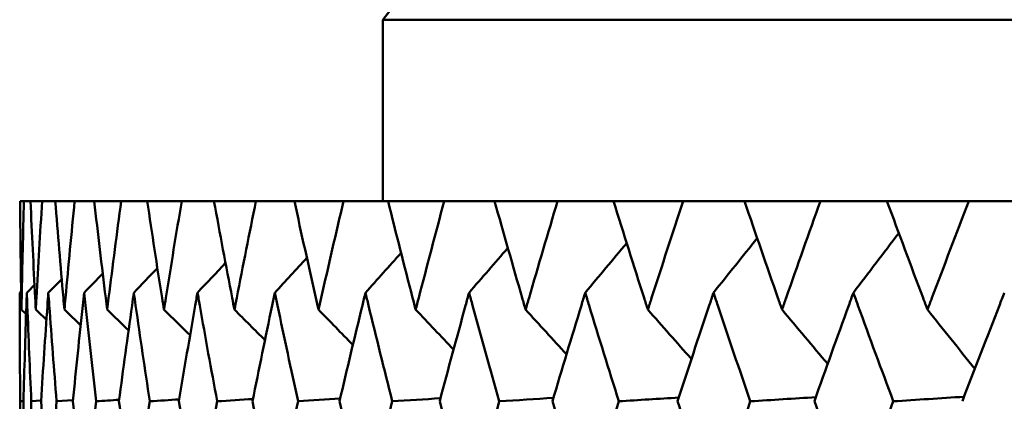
# Model space of a CAD drawing. Header units: millimetres. Extents: x 61 to 1929, y 482 to 2664.
# Tile 179 of 219: x 1225.17 to 1230.59, y 569.15 to 571.26. Entities that reach past the tile are written whole.
import ezdxf

# ---------------------------------------------------------------- set-up
doc = ezdxf.new("R2010")
doc.units = ezdxf.units.MM
doc.header["$LTSCALE"] = 10
doc.layers.add('Widoczne (ISO)', color=7, linetype='Continuous', lineweight=50)

msp = doc.modelspace()

# ---------------------------------------------------------------- linework, layer by layer
at = {"layer": 'Widoczne (ISO)'}
for p, q in [((1227.1742, 571.2569), (1263.1742, 571.2569)), ((1227.1742, 571.2569), (1227.1742, 570.2569)), ((1225.1977, 570.2569), (1225.1763, 570.2569)), ((1225.1977, 570.2569), (1225.2338, 570.2569)), ((1225.298, 570.2569), (1225.2338, 570.2569)), ((1225.298, 570.2569), (1225.37, 570.2569)), ((1225.4766, 570.2569), (1225.37, 570.2569)), ((1225.4766, 570.2569), (1225.5844, 570.2569)), ((1225.7331, 570.2569), (1225.5844, 570.2569)), ((1225.7331, 570.2569), (1225.8761, 570.2569)), ((1226.0662, 570.2569), (1225.8761, 570.2569)), ((1226.0662, 570.2569), (1226.2439, 570.2569)), ((1226.4748, 570.2569), (1226.2439, 570.2569)), ((1226.4748, 570.2569), (1226.6864, 570.2569)), ((1226.9572, 570.2569), (1226.6864, 570.2569)), ((1226.9572, 570.2569), (1227.202, 570.2569)), ((1227.5114, 570.2569), (1227.202, 570.2569)), ((1227.5114, 570.2569), (1227.7884, 570.2569)), ((1228.1354, 570.2569), (1227.7884, 570.2569)), ((1228.1354, 570.2569), (1228.4435, 570.2569)), ((1228.8266, 570.2569), (1228.4435, 570.2569)), ((1228.8266, 570.2569), (1229.1645, 570.2569)), ((1229.5823, 570.2569), (1229.1645, 570.2569)), ((1229.5823, 570.2569), (1229.9488, 570.2569)), ((1230.3996, 570.2569), (1229.9488, 570.2569)), ((1230.3996, 570.2569), (1230.7932, 570.2569)), ((1225.1952, 569.1556), (1225.1771, 569.1543)), ((1225.2924, 569.1581), (1225.238, 569.1543)), ((1225.4681, 569.1604), (1225.3775, 569.1543))]:
    msp.add_line(p, q, dxfattribs=at)
msp.add_circle((1245.1742, 532.2569), 50, dxfattribs=at)
msp.add_arc((1266.4999, 540.3782), 50, 140.38886, 141.86082, dxfattribs=at)
for points, knots in [([(1225.1763, 570.2569), (1225.1778, 570.0793), (1225.18, 569.9016), (1225.1833, 569.7024), (1225.1837, 569.6808), (1225.1841, 569.6593)], [0, 0, 0, 0, 0.06135239, 0.06135239, 0.06879633, 0.06879633, 0.06879633, 0.06879633]), ([(1225.1841, 569.6593), (1225.1845, 569.6808), (1225.1849, 569.7024), (1225.1887, 569.9016), (1225.1928, 570.0793), (1225.1977, 570.2569)], [0.05393723, 0.05393723, 0.05393723, 0.05393723, 0.06137399, 0.06137399, 0.12273355, 0.12273355, 0.12273355, 0.12273355]), ([(1225.2338, 570.2569), (1225.2416, 570.0793), (1225.2502, 569.9016), (1225.2607, 569.7024), (1225.2618, 569.6808), (1225.263, 569.6593)], [0, 0, 0, 0, 0.06135239, 0.06135239, 0.06879633, 0.06879633, 0.06879633, 0.06879633]), ([(1225.263, 569.6593), (1225.2641, 569.6808), (1225.2653, 569.7024), (1225.2762, 569.9016), (1225.2867, 570.0793), (1225.298, 570.2569)], [0.05393723, 0.05393723, 0.05393723, 0.05393723, 0.06137399, 0.06137399, 0.12273355, 0.12273355, 0.12273355, 0.12273355]), ([(1225.37, 570.2569), (1225.3842, 570.0793), (1225.3991, 569.9016), (1225.4166, 569.7024), (1225.4185, 569.6808), (1225.4205, 569.6593)], [0, 0, 0, 0, 0.06135239, 0.06135239, 0.06879633, 0.06879633, 0.06879633, 0.06879633]), ([(1225.4205, 569.6593), (1225.4224, 569.6808), (1225.4243, 569.7024), (1225.4423, 569.9016), (1225.4591, 570.0793), (1225.4766, 570.2569)], [0.05393723, 0.05393723, 0.05393723, 0.05393723, 0.06137399, 0.06137399, 0.12273355, 0.12273355, 0.12273355, 0.12273355]), ([(1225.5844, 570.2569), (1225.6048, 570.0793), (1225.626, 569.9016), (1225.6505, 569.7024), (1225.6532, 569.6808), (1225.6559, 569.6593)], [0, 0, 0, 0, 0.06135239, 0.06135239, 0.06879633, 0.06879633, 0.06879633, 0.06879633]), ([(1225.6559, 569.6593), (1225.6586, 569.6808), (1225.6613, 569.7024), (1225.6862, 569.9016), (1225.7093, 570.0793), (1225.7331, 570.2569)], [0.05393723, 0.05393723, 0.05393723, 0.05393723, 0.06137399, 0.06137399, 0.12273355, 0.12273355, 0.12273355, 0.12273355]), ([(1225.8761, 570.2569), (1225.9027, 570.0793), (1225.93, 569.9016), (1225.9615, 569.7024), (1225.9649, 569.6808), (1225.9684, 569.6593)], [0, 0, 0, 0, 0.06135239, 0.06135239, 0.06879633, 0.06879633, 0.06879633, 0.06879633]), ([(1225.9684, 569.6593), (1225.9718, 569.6808), (1225.9752, 569.7024), (1226.0071, 569.9016), (1226.0363, 570.0793), (1226.0662, 570.2569)], [0.05393723, 0.05393723, 0.05393723, 0.05393723, 0.06137399, 0.06137399, 0.12273355, 0.12273355, 0.12273355, 0.12273355]), ([(1226.2439, 570.2569), (1226.2766, 570.0793), (1226.31, 569.9016), (1226.3483, 569.7024), (1226.3524, 569.6808), (1226.3566, 569.6593)], [0, 0, 0, 0, 0.06135239, 0.06135239, 0.06879633, 0.06879633, 0.06879633, 0.06879633]), ([(1226.3566, 569.6593), (1226.3608, 569.6808), (1226.3649, 569.7024), (1226.4036, 569.9016), (1226.4388, 570.0793), (1226.4748, 570.2569)], [0.05393723, 0.05393723, 0.05393723, 0.05393723, 0.06137399, 0.06137399, 0.12273355, 0.12273355, 0.12273355, 0.12273355]), ([(1226.6864, 570.2569), (1226.7251, 570.0793), (1226.7645, 569.9016), (1226.8094, 569.7024), (1226.8143, 569.6808), (1226.8191, 569.6593)], [0, 0, 0, 0, 0.06135239, 0.06135239, 0.06879633, 0.06879633, 0.06879633, 0.06879633]), ([(1226.8191, 569.6593), (1226.824, 569.6808), (1226.8289, 569.7024), (1226.8742, 569.9016), (1226.9153, 570.0793), (1226.9572, 570.2569)], [0.05393723, 0.05393723, 0.05393723, 0.05393723, 0.06137399, 0.06137399, 0.12273355, 0.12273355, 0.12273355, 0.12273355]), ([(1227.202, 570.2569), (1227.2464, 570.0793), (1227.2916, 569.9016), (1227.3429, 569.7024), (1227.3485, 569.6808), (1227.3541, 569.6593)], [0, 0, 0, 0, 0.06135239, 0.06135239, 0.06879633, 0.06879633, 0.06879633, 0.06879633]), ([(1227.3541, 569.6593), (1227.3597, 569.6808), (1227.3653, 569.7024), (1227.417, 569.9016), (1227.4639, 570.0793), (1227.5114, 570.2569)], [0.05393723, 0.05393723, 0.05393723, 0.05393723, 0.06137399, 0.06137399, 0.12273355, 0.12273355, 0.12273355, 0.12273355]), ([(1227.7884, 570.2569), (1227.8385, 570.0793), (1227.8893, 569.9016), (1227.9469, 569.7024), (1227.9531, 569.6808), (1227.9594, 569.6593)], [0, 0, 0, 0, 0.06135239, 0.06135239, 0.06879633, 0.06879633, 0.06879633, 0.06879633]), ([(1227.9594, 569.6593), (1227.9656, 569.6808), (1227.9719, 569.7024), (1228.0299, 569.9016), (1228.0823, 570.0793), (1228.1354, 570.2569)], [0.05393723, 0.05393723, 0.05393723, 0.05393723, 0.06137399, 0.06137399, 0.12273355, 0.12273355, 0.12273355, 0.12273355]), ([(1228.4435, 570.2569), (1228.499, 570.0793), (1228.5551, 569.9016), (1228.6188, 569.7024), (1228.6257, 569.6808), (1228.6326, 569.6593)], [0, 0, 0, 0, 0.06135239, 0.06135239, 0.06879633, 0.06879633, 0.06879633, 0.06879633]), ([(1228.6326, 569.6593), (1228.6395, 569.6808), (1228.6464, 569.7024), (1228.7104, 569.9016), (1228.7682, 570.0793), (1228.8266, 570.2569)], [0.05393723, 0.05393723, 0.05393723, 0.05393723, 0.06137399, 0.06137399, 0.12273355, 0.12273355, 0.12273355, 0.12273355]), ([(1229.1645, 570.2569), (1229.2253, 570.0793), (1229.2866, 569.9016), (1229.3561, 569.7024), (1229.3636, 569.6808), (1229.3711, 569.6593)], [0, 0, 0, 0, 0.06135239, 0.06135239, 0.06879633, 0.06879633, 0.06879633, 0.06879633]), ([(1229.3711, 569.6593), (1229.3787, 569.6808), (1229.3862, 569.7024), (1229.456, 569.9016), (1229.5188, 570.0793), (1229.5823, 570.2569)], [0.05393723, 0.05393723, 0.05393723, 0.05393723, 0.06137399, 0.06137399, 0.12273355, 0.12273355, 0.12273355, 0.12273355]), ([(1229.9488, 570.2569), (1230.0145, 570.0793), (1230.0808, 569.9016), (1230.1558, 569.7024), (1230.1639, 569.6808), (1230.172, 569.6593)], [0, 0, 0, 0, 0.06135239, 0.06135239, 0.06879633, 0.06879633, 0.06879633, 0.06879633]), ([(1230.172, 569.6593), (1230.1801, 569.6808), (1230.1883, 569.7024), (1230.2635, 569.9016), (1230.3312, 570.0793), (1230.3996, 570.2569)], [0.05393723, 0.05393723, 0.05393723, 0.05393723, 0.06137399, 0.06137399, 0.12273355, 0.12273355, 0.12273355, 0.12273355]), ([(1225.1771, 569.1543), (1225.1754, 569.3305), (1225.1745, 569.5068), (1225.1742, 569.7062), (1225.1742, 569.7294), (1225.1742, 569.7527)], [0.00523804, 0.00523804, 0.00523804, 0.00523804, 0.06606705, 0.06606705, 0.07409033, 0.07409033, 0.07409033, 0.07409033]), ([(1225.2137, 569.7527), (1225.2129, 569.7295), (1225.212, 569.7063), (1225.2051, 569.5068), (1225.1998, 569.3306), (1225.1952, 569.1543)], [0.05804162, 0.05804162, 0.05804162, 0.05804162, 0.06605559, 0.06605559, 0.12689392, 0.12689392, 0.12689392, 0.12689392]), ([(1225.238, 569.1543), (1225.23, 569.3305), (1225.2227, 569.5068), (1225.2154, 569.7062), (1225.2145, 569.7294), (1225.2137, 569.7527)], [0.00523804, 0.00523804, 0.00523804, 0.00523804, 0.06606705, 0.06606705, 0.07409033, 0.07409033, 0.07409033, 0.07409033]), ([(1225.3319, 569.7527), (1225.3303, 569.7295), (1225.3286, 569.7063), (1225.3146, 569.5068), (1225.303, 569.3306), (1225.2921, 569.1543)], [0.05804162, 0.05804162, 0.05804162, 0.05804162, 0.06605559, 0.06605559, 0.12689392, 0.12689392, 0.12689392, 0.12689392]), ([(1225.3775, 569.1543), (1225.3632, 569.3305), (1225.3497, 569.5068), (1225.3353, 569.7062), (1225.3336, 569.7294), (1225.3319, 569.7527)], [0.00523804, 0.00523804, 0.00523804, 0.00523804, 0.06606705, 0.06606705, 0.07409033, 0.07409033, 0.07409033, 0.07409033]), ([(1225.5285, 569.7527), (1225.526, 569.7295), (1225.5235, 569.7063), (1225.5025, 569.5068), (1225.4846, 569.3306), (1225.4675, 569.1543)], [0.05804162, 0.05804162, 0.05804162, 0.05804162, 0.06605559, 0.06605559, 0.12689392, 0.12689392, 0.12689392, 0.12689392]), ([(1225.5951, 569.1543), (1225.5747, 569.3305), (1225.555, 569.5068), (1225.5335, 569.7062), (1225.531, 569.7294), (1225.5285, 569.7527)], [0.00523804, 0.00523804, 0.00523804, 0.00523804, 0.06606705, 0.06606705, 0.07409033, 0.07409033, 0.07409033, 0.07409033]), ([(1225.8026, 569.7527), (1225.7993, 569.7295), (1225.796, 569.7063), (1225.768, 569.5068), (1225.7439, 569.3306), (1225.7207, 569.1543)], [0.05804162, 0.05804162, 0.05804162, 0.05804162, 0.06605559, 0.06605559, 0.12689392, 0.12689392, 0.12689392, 0.12689392]), ([(1225.8901, 569.1543), (1225.8635, 569.3305), (1225.8376, 569.5068), (1225.8092, 569.7062), (1225.8059, 569.7294), (1225.8026, 569.7527)], [0.00523804, 0.00523804, 0.00523804, 0.00523804, 0.06606705, 0.06606705, 0.07409033, 0.07409033, 0.07409033, 0.07409033]), ([(1226.1531, 569.7527), (1226.149, 569.7295), (1226.1449, 569.7063), (1226.1101, 569.5068), (1226.08, 569.3306), (1226.0506, 569.1543)], [0.05804162, 0.05804162, 0.05804162, 0.05804162, 0.06605559, 0.06605559, 0.12689392, 0.12689392, 0.12689392, 0.12689392]), ([(1226.2611, 569.1543), (1226.2285, 569.3305), (1226.1966, 569.5068), (1226.1613, 569.7062), (1226.1572, 569.7294), (1226.1531, 569.7527)], [0.00523804, 0.00523804, 0.00523804, 0.00523804, 0.06606705, 0.06606705, 0.07409033, 0.07409033, 0.07409033, 0.07409033]), ([(1226.5787, 569.7527), (1226.5738, 569.7295), (1226.569, 569.7063), (1226.5274, 569.5068), (1226.4913, 569.3306), (1226.456, 569.1543)], [0.05804162, 0.05804162, 0.05804162, 0.05804162, 0.06605559, 0.06605559, 0.12689392, 0.12689392, 0.12689392, 0.12689392]), ([(1226.7068, 569.1543), (1226.6683, 569.3305), (1226.6305, 569.5068), (1226.5885, 569.7062), (1226.5836, 569.7294), (1226.5787, 569.7527)], [0.00523804, 0.00523804, 0.00523804, 0.00523804, 0.06606705, 0.06606705, 0.07409033, 0.07409033, 0.07409033, 0.07409033]), ([(1227.0777, 569.7527), (1227.0721, 569.7295), (1227.0664, 569.7063), (1227.0183, 569.5068), (1226.9764, 569.3306), (1226.9353, 569.1543)], [0.05804162, 0.05804162, 0.05804162, 0.05804162, 0.06605559, 0.06605559, 0.12689392, 0.12689392, 0.12689392, 0.12689392]), ([(1227.2253, 569.1543), (1227.1811, 569.3305), (1227.1375, 569.5068), (1227.089, 569.7062), (1227.0833, 569.7294), (1227.0777, 569.7527)], [0.00523804, 0.00523804, 0.00523804, 0.00523804, 0.06606705, 0.06606705, 0.07409033, 0.07409033, 0.07409033, 0.07409033]), ([(1227.6481, 569.7527), (1227.6417, 569.7295), (1227.6354, 569.7063), (1227.5808, 569.5068), (1227.5334, 569.3306), (1227.4866, 569.1543)], [0.05804162, 0.05804162, 0.05804162, 0.05804162, 0.06605559, 0.06605559, 0.12689392, 0.12689392, 0.12689392, 0.12689392]), ([(1227.8147, 569.1543), (1227.7649, 569.3305), (1227.7158, 569.5068), (1227.6609, 569.7062), (1227.6545, 569.7294), (1227.6481, 569.7527)], [0.00523804, 0.00523804, 0.00523804, 0.00523804, 0.06606705, 0.06606705, 0.07409033, 0.07409033, 0.07409033, 0.07409033]), ([(1228.2877, 569.7527), (1228.2806, 569.7295), (1228.2735, 569.7063), (1228.2128, 569.5068), (1228.1599, 569.3306), (1228.1076, 569.1543)], [0.05804162, 0.05804162, 0.05804162, 0.05804162, 0.06605559, 0.06605559, 0.12689392, 0.12689392, 0.12689392, 0.12689392]), ([(1228.4726, 569.1543), (1228.4175, 569.3305), (1228.3629, 569.5068), (1228.3019, 569.7062), (1228.2948, 569.7294), (1228.2877, 569.7527)], [0.00523804, 0.00523804, 0.00523804, 0.00523804, 0.06606705, 0.06606705, 0.07409033, 0.07409033, 0.07409033, 0.07409033]), ([(1228.9939, 569.7527), (1228.9861, 569.7295), (1228.9784, 569.7063), (1228.9118, 569.5068), (1228.8536, 569.3306), (1228.796, 569.1543)], [0.05804162, 0.05804162, 0.05804162, 0.05804162, 0.06605559, 0.06605559, 0.12689392, 0.12689392, 0.12689392, 0.12689392]), ([(1229.1964, 569.1543), (1229.1361, 569.3305), (1229.0764, 569.5068), (1229.0095, 569.7062), (1229.0017, 569.7294), (1228.9939, 569.7527)], [0.00523804, 0.00523804, 0.00523804, 0.00523804, 0.06606705, 0.06606705, 0.07409033, 0.07409033, 0.07409033, 0.07409033]), ([(1229.764, 569.7527), (1229.7555, 569.7295), (1229.7471, 569.7063), (1229.6749, 569.5068), (1229.6117, 569.3306), (1229.5491, 569.1543)], [0.05804162, 0.05804162, 0.05804162, 0.05804162, 0.06605559, 0.06605559, 0.12689392, 0.12689392, 0.12689392, 0.12689392]), ([(1229.9833, 569.1543), (1229.9181, 569.3305), (1229.8534, 569.5068), (1229.7808, 569.7062), (1229.7724, 569.7294), (1229.764, 569.7527)], [0.00523804, 0.00523804, 0.00523804, 0.00523804, 0.06606705, 0.06606705, 0.07409033, 0.07409033, 0.07409033, 0.07409033]), ([(1230.5949, 569.7527), (1230.5858, 569.7295), (1230.5768, 569.7063), (1230.4992, 569.5068), (1230.4312, 569.3306), (1230.3638, 569.1543)], [0.05804162, 0.05804162, 0.05804162, 0.05804162, 0.06605559, 0.06605559, 0.12689392, 0.12689392, 0.12689392, 0.12689392]), ([(1225.1742, 568.556), (1225.1742, 568.5895), (1225.1743, 568.6229), (1225.1746, 568.8224), (1225.1755, 568.9883), (1225.1771, 569.1543)], [0.04993807, 0.04993807, 0.04993807, 0.04993807, 0.0614821, 0.0614821, 0.11877783, 0.11877783, 0.11877783, 0.11877783]), ([(1225.1952, 569.1543), (1225.1995, 568.9883), (1225.2045, 568.8224), (1225.2113, 568.623), (1225.2125, 568.5895), (1225.2137, 568.556)], [0.00418374, 0.00418374, 0.00418374, 0.00418374, 0.06147247, 0.06147247, 0.07302352, 0.07302352, 0.07302352, 0.07302352]), ([(1225.2137, 568.556), (1225.2149, 568.5895), (1225.2161, 568.6229), (1225.2236, 568.8224), (1225.2304, 568.9883), (1225.238, 569.1543)], [0.04993807, 0.04993807, 0.04993807, 0.04993807, 0.0614821, 0.0614821, 0.11877783, 0.11877783, 0.11877783, 0.11877783]), ([(1225.2921, 569.1543), (1225.3024, 568.9883), (1225.3133, 568.8224), (1225.3272, 568.623), (1225.3295, 568.5895), (1225.3319, 568.556)], [0.00418374, 0.00418374, 0.00418374, 0.00418374, 0.06147247, 0.06147247, 0.07302352, 0.07302352, 0.07302352, 0.07302352]), ([(1225.3319, 568.556), (1225.3343, 568.5895), (1225.3367, 568.6229), (1225.3513, 568.8224), (1225.3641, 568.9883), (1225.3775, 569.1543)], [0.04993807, 0.04993807, 0.04993807, 0.04993807, 0.0614821, 0.0614821, 0.11877783, 0.11877783, 0.11877783, 0.11877783]), ([(1225.4675, 569.1543), (1225.4836, 568.9883), (1225.5004, 568.8224), (1225.5214, 568.623), (1225.5249, 568.5895), (1225.5285, 568.556)], [0.00418374, 0.00418374, 0.00418374, 0.00418374, 0.06147247, 0.06147247, 0.07302352, 0.07302352, 0.07302352, 0.07302352]), ([(1225.5285, 568.556), (1225.532, 568.5895), (1225.5356, 568.6229), (1225.5572, 568.8224), (1225.5759, 568.9883), (1225.5951, 569.1543)], [0.04993807, 0.04993807, 0.04993807, 0.04993807, 0.0614821, 0.0614821, 0.11877783, 0.11877783, 0.11877783, 0.11877783]), ([(1225.7207, 569.1543), (1225.7426, 568.9883), (1225.7652, 568.8224), (1225.7931, 568.623), (1225.7978, 568.5895), (1225.8026, 568.556)], [0.00418374, 0.00418374, 0.00418374, 0.00418374, 0.06147247, 0.06147247, 0.07302352, 0.07302352, 0.07302352, 0.07302352]), ([(1225.8026, 568.556), (1225.8073, 568.5895), (1225.8121, 568.6229), (1225.8406, 568.8224), (1225.865, 568.9883), (1225.8901, 569.1543)], [0.04993807, 0.04993807, 0.04993807, 0.04993807, 0.0614821, 0.0614821, 0.11877783, 0.11877783, 0.11877783, 0.11877783]), ([(1226.0506, 569.1543), (1226.0783, 568.9883), (1226.1066, 568.8224), (1226.1414, 568.623), (1226.1472, 568.5895), (1226.1531, 568.556)], [0.00418374, 0.00418374, 0.00418374, 0.00418374, 0.06147247, 0.06147247, 0.07302352, 0.07302352, 0.07302352, 0.07302352]), ([(1226.1531, 568.556), (1226.159, 568.5895), (1226.1649, 568.6229), (1226.2003, 568.8224), (1226.2304, 568.9883), (1226.2611, 569.1543)], [0.04993807, 0.04993807, 0.04993807, 0.04993807, 0.0614821, 0.0614821, 0.11877783, 0.11877783, 0.11877783, 0.11877783]), ([(1226.456, 569.1543), (1226.4893, 568.9883), (1226.5232, 568.8224), (1226.5647, 568.623), (1226.5717, 568.5895), (1226.5787, 568.556)], [0.00418374, 0.00418374, 0.00418374, 0.00418374, 0.06147247, 0.06147247, 0.07302352, 0.07302352, 0.07302352, 0.07302352]), ([(1226.5787, 568.556), (1226.5857, 568.5895), (1226.5927, 568.6229), (1226.6348, 568.8224), (1226.6705, 568.9883), (1226.7068, 569.1543)], [0.04993807, 0.04993807, 0.04993807, 0.04993807, 0.0614821, 0.0614821, 0.11877783, 0.11877783, 0.11877783, 0.11877783]), ([(1226.9353, 569.1543), (1226.9741, 568.9883), (1227.0135, 568.8224), (1227.0615, 568.623), (1227.0696, 568.5895), (1227.0777, 568.556)], [0.00418374, 0.00418374, 0.00418374, 0.00418374, 0.06147247, 0.06147247, 0.07302352, 0.07302352, 0.07302352, 0.07302352]), ([(1227.0777, 568.556), (1227.0858, 568.5895), (1227.0939, 568.6229), (1227.1425, 568.8224), (1227.1836, 568.9883), (1227.2253, 569.1543)], [0.04993807, 0.04993807, 0.04993807, 0.04993807, 0.0614821, 0.0614821, 0.11877783, 0.11877783, 0.11877783, 0.11877783]), ([(1227.4866, 569.1543), (1227.5307, 568.9883), (1227.5754, 568.8224), (1227.6298, 568.623), (1227.6389, 568.5895), (1227.6481, 568.556)], [0.00418374, 0.00418374, 0.00418374, 0.00418374, 0.06147247, 0.06147247, 0.07302352, 0.07302352, 0.07302352, 0.07302352]), ([(1227.6481, 568.556), (1227.6573, 568.5895), (1227.6665, 568.6229), (1227.7214, 568.8224), (1227.7678, 568.9883), (1227.8147, 569.1543)], [0.04993807, 0.04993807, 0.04993807, 0.04993807, 0.0614821, 0.0614821, 0.11877783, 0.11877783, 0.11877783, 0.11877783]), ([(1228.1076, 569.1543), (1228.1569, 568.9883), (1228.2067, 568.8224), (1228.2673, 568.623), (1228.2775, 568.5895), (1228.2877, 568.556)], [0.00418374, 0.00418374, 0.00418374, 0.00418374, 0.06147247, 0.06147247, 0.07302352, 0.07302352, 0.07302352, 0.07302352]), ([(1228.2877, 568.556), (1228.2979, 568.5895), (1228.3081, 568.6229), (1228.3692, 568.8224), (1228.4206, 568.9883), (1228.4726, 569.1543)], [0.04993807, 0.04993807, 0.04993807, 0.04993807, 0.0614821, 0.0614821, 0.11877783, 0.11877783, 0.11877783, 0.11877783]), ([(1228.796, 569.1543), (1228.8503, 568.9883), (1228.9051, 568.8224), (1228.9715, 568.623), (1228.9827, 568.5895), (1228.9939, 568.556)], [0.00418374, 0.00418374, 0.00418374, 0.00418374, 0.06147247, 0.06147247, 0.07302352, 0.07302352, 0.07302352, 0.07302352]), ([(1228.9939, 568.556), (1229.0051, 568.5895), (1229.0163, 568.6229), (1229.0833, 568.8224), (1229.1396, 568.9883), (1229.1964, 569.1543)], [0.04993807, 0.04993807, 0.04993807, 0.04993807, 0.0614821, 0.0614821, 0.11877783, 0.11877783, 0.11877783, 0.11877783]), ([(1229.5491, 569.1543), (1229.6081, 568.9883), (1229.6676, 568.8224), (1229.7397, 568.623), (1229.7518, 568.5895), (1229.764, 568.556)], [0.00418374, 0.00418374, 0.00418374, 0.00418374, 0.06147247, 0.06147247, 0.07302352, 0.07302352, 0.07302352, 0.07302352]), ([(1229.764, 568.556), (1229.7761, 568.5895), (1229.7882, 568.6229), (1229.8609, 568.8224), (1229.9218, 568.9883), (1229.9833, 569.1543)], [0.04993807, 0.04993807, 0.04993807, 0.04993807, 0.0614821, 0.0614821, 0.11877783, 0.11877783, 0.11877783, 0.11877783])]:
    msp.add_open_spline(points, degree=3, knots=knots, dxfattribs=at)
for points in [[(1228.9939, 569.7527), (1229.074, 569.853), (1229.1542, 569.9531), (1229.2345, 570.0532)], [(1229.764, 569.7527), (1229.8472, 569.8622), (1229.9306, 569.9715), (1230.0142, 570.0807)], [(1227.6481, 569.7527), (1227.7192, 569.8349), (1227.7903, 569.917), (1227.8616, 569.999)], [(1228.2877, 569.7527), (1228.3637, 569.8439), (1228.4398, 569.935), (1228.516, 570.026)], [(1226.5787, 569.7527), (1226.6375, 569.8167), (1226.6963, 569.8807), (1226.7551, 569.9446)], [(1227.0777, 569.7527), (1227.143, 569.8258), (1227.2084, 569.8989), (1227.2739, 569.9719)], [(1225.8026, 569.7527), (1225.8458, 569.7979), (1225.8891, 569.8431), (1225.9323, 569.8883)], [(1226.1531, 569.7527), (1226.2045, 569.8074), (1226.2559, 569.8621), (1226.3074, 569.9168)], [(1225.3319, 569.7527), (1225.3565, 569.7778), (1225.3811, 569.8028), (1225.4056, 569.8279)], [(1225.5285, 569.7527), (1225.5628, 569.788), (1225.5971, 569.8234), (1225.6314, 569.8587)], [(1225.2137, 569.7527), (1225.2277, 569.7669), (1225.2418, 569.7812), (1225.2558, 569.7954)], [(1225.1742, 569.7527), (1225.1769, 569.7554), (1225.1796, 569.7582), (1225.1824, 569.7609)], [(1225.1841, 569.6593), (1225.1926, 569.6513), (1225.2011, 569.6433), (1225.2096, 569.6353)], [(1225.263, 569.6593), (1225.2825, 569.6409), (1225.302, 569.6224), (1225.3215, 569.604)], [(1225.4205, 569.6593), (1225.4502, 569.631), (1225.4799, 569.6026), (1225.5097, 569.5743)], [(1225.6559, 569.6593), (1225.6951, 569.6215), (1225.7344, 569.5837), (1225.7736, 569.5459)], [(1225.9684, 569.6593), (1226.0163, 569.6123), (1226.0643, 569.5653), (1226.1123, 569.5184)], [(1226.3566, 569.6593), (1226.4125, 569.6034), (1226.4685, 569.5475), (1226.5245, 569.4916)], [(1226.8191, 569.6593), (1226.8823, 569.5946), (1226.9454, 569.5299), (1227.0086, 569.4653)], [(1227.3541, 569.6593), (1227.4236, 569.5859), (1227.4932, 569.5125), (1227.5628, 569.4393)], [(1227.9594, 569.6593), (1228.0345, 569.5772), (1228.1097, 569.4952), (1228.1849, 569.4132)], [(1228.6326, 569.6593), (1228.7125, 569.5685), (1228.7924, 569.4777), (1228.8724, 569.3871)], [(1229.3711, 569.6593), (1229.4549, 569.5596), (1229.5387, 569.46), (1229.6226, 569.3605)], [(1230.172, 569.6593), (1230.2587, 569.5505), (1230.3456, 569.4419), (1230.4325, 569.3334)], [(1226.4586, 569.167), (1226.3927, 569.1627), (1226.3269, 569.1585), (1226.2611, 569.1543)], [(1226.9387, 569.1691), (1226.8614, 569.1641), (1226.7841, 569.1592), (1226.7068, 569.1543)], [(1227.491, 569.1711), (1227.4025, 569.1655), (1227.3139, 569.1599), (1227.2253, 569.1543)], [(1228.1132, 569.1732), (1228.0137, 569.1669), (1227.9142, 569.1606), (1227.8147, 569.1543)], [(1228.8029, 569.1752), (1228.6928, 569.1682), (1228.5827, 569.1613), (1228.4726, 569.1543)], [(1229.5573, 569.1773), (1229.437, 569.1696), (1229.3167, 569.162), (1229.1964, 569.1543)], [(1230.3735, 569.1795), (1230.2434, 569.1711), (1230.1133, 569.1627), (1229.9833, 569.1543)], [(1225.7218, 569.1627), (1225.6796, 569.1599), (1225.6374, 569.1571), (1225.5951, 569.1543)], [(1226.0524, 569.1649), (1225.9983, 569.1613), (1225.9442, 569.1578), (1225.8901, 569.1543)]]:
    msp.add_open_spline(points, degree=3, dxfattribs=at)

doc.saveas('drawing.dxf')
